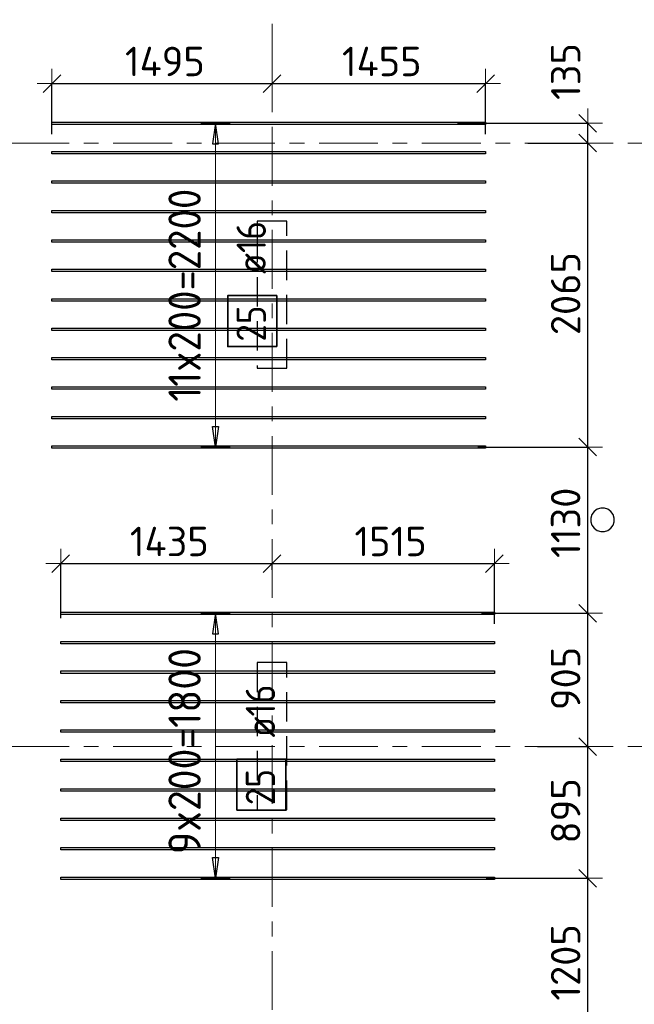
# Model space of a CAD drawing. Header units: metres. Extents: x -38 to 97, y -15 to 21.
# Tile 28 of 82: x 35.23 to 39.41, y 1.55 to 8.24. Entities that reach past the tile are written whole.
import ezdxf

# ---------------------------------------------------------------- set-up
doc = ezdxf.new("R2010")
doc.units = ezdxf.units.M
doc.header["$PDMODE"] = 65
for name, pattern in [('______11', [0.5, 0.4, -0.05, 0, -0.05]), ('______2', [0.27, 0.2, -0.07]), ('______5', [1.1, 0.8, -0.1, 0.1, -0.1])]:
    doc.linetypes.add(name, pattern=pattern)
for name, color, linetype, lineweight in [('XR$2$Осевая линия (1)', 7, '______5', 13), ('XR$3$Перекрытие (1)', 7, 'Continuous', 35), ('XR$3$Размерная линия (1)', 7, 'Continuous', 13)]:
    doc.layers.add(name, color=color, linetype=linetype, lineweight=lineweight)
doc.layers.add('XR$3$Арм.стержн.Доп. Арм верхн.зоны Х', color=7, linetype='Continuous', lineweight=35, true_color=0x8c8cff)
doc.layers.add('XR$5$Стена_ бетон несущ.', color=7, linetype='Continuous', lineweight=70, true_color=0xb4b496)
doc.styles.add('ISOCPEUR', font='txt')
doc.dimstyles.new('DIMSTYLE_3', dxfattribs={"dimtxt": 0.2, "dimasz": 0.2, "dimexe": 0, "dimexo": 0, "dimgap": 0.1, "dimtad": 2, "dimdec": 0, "dimlfac": 1000, "dimrnd": 5, "dimzin": 12, "dimdsep": 46, "dimtxsty": 'ISOCPEUR', "dimblk1": 'ALL_ML_STRICH', "dimblk2": 'ALL_ML_STRICH', "dimsah": 1, "dimcen": 0, "dimclrd": 7, "dimclre": 256, "dimclrt": 7, "dimadec": 0, "dimazin": 0, "dimtfac": 1, "dimtdec": 0, "dimtix": 1, "dimtmove": 2, "dimatfit": 3, "dimfxl": 0, "dimtzin": 0, "dimlwd": 0, "dimlwe": -3, "dimarcsym": 0})
doc.dimstyles.new('DIMSTYLE_6', dxfattribs={"dimtxt": 0.2, "dimasz": 0.2, "dimexe": 0, "dimexo": 0, "dimgap": 0.1, "dimtad": 2, "dimdec": 0, "dimlfac": 1000, "dimrnd": 5, "dimzin": 12, "dimdsep": 46, "dimtxsty": 'ISOCPEUR', "dimblk1": 'ALL_ML_STRICH', "dimblk2": 'ALL_ML_STRICH', "dimsah": 1, "dimcen": 0, "dimclrd": 7, "dimclre": 256, "dimclrt": 7, "dimadec": 0, "dimazin": 0, "dimtfac": 1, "dimtdec": 0, "dimtix": 1, "dimtmove": 2, "dimatfit": 3, "dimfxl": 0, "dimtvp": 1.2, "dimtzin": 0, "dimlwd": 0, "dimlwe": -3, "dimarcsym": 0})

# ---------------------------------------------------------------- blocks, each defined once
blk = doc.blocks.new('ALL_ML_STRICH')
at = {"color": 0, "linetype": 'ByBlock', "lineweight": -2}
for p, q in [((0, -0.5), (0, 0.5)), ((-1, 0), (0.5, 0)), ((-0.3, -0.3), (0.3, 0.3))]:
    blk.add_line(p, q, dxfattribs=at)
blk = doc.blocks.new('*D192')
at = {"layer": 'DEFPOINTS', "color": 7, "linetype": 'Continuous', "lineweight": 13, "transparency": 33554687}
for p in [(38.3869, 2.4052), (38.3464, 1.2002), (39.0968, 1.2002)]:
    blk.add_point(p, dxfattribs=at)
at = {"layer": 'XR$3$Размерная линия (1)', "color": 9, "linetype": 'Continuous', "lineweight": -2, "true_color": 0xc7c7c7, "transparency": 33554687}
for p, q in [((38.4069, 2.4052), (39.0968, 2.4052)), ((38.3664, 1.2002), (39.0968, 1.2002))]:
    blk.add_line(p, q, dxfattribs=at)
at = {"layer": 'XR$3$Размерная линия (1)', "color": 7, "linetype": 'Continuous', "lineweight": -2, "transparency": 33554687}
blk.add_line((39.0968, 1.2002), (39.0968, 2.4052), dxfattribs=at)
at = {"layer": 'XR$3$Размерная линия (1)', "color": 7, "linetype": 'Continuous', "lineweight": 13, "transparency": 33554687, "xscale": 0.2, "yscale": 0.2, "zscale": 0.2}
for p, rotation in [((39.0968, 2.4052), 90), ((39.0968, 1.2002), 270)]:
    blk.add_blockref('ALL_ML_STRICH', p, dxfattribs=dict(at, rotation=rotation))
at = {"layer": 'XR$3$Размерная линия (1)', "color": 7, "linetype": 'Continuous', "lineweight": 13, "transparency": 33554687, "insert": (38.9468, 1.8327), "char_height": 0.2, "width": 0.8, "attachment_point": 5, "rotation": 90, "style": 'ISOCPEUR'}
blk.add_mtext('\\A1;{1205}', dxfattribs=at)
blk = doc.blocks.new('*D193')
at = {"layer": 'DEFPOINTS', "color": 7, "linetype": 'Continuous', "lineweight": 13, "transparency": 33554687}
for p in [(38.7356, 3.3), (38.3869, 2.4052), (39.0968, 2.4052)]:
    blk.add_point(p, dxfattribs=at)
at = {"layer": 'XR$3$Размерная линия (1)', "color": 9, "linetype": 'Continuous', "lineweight": -2, "true_color": 0xc7c7c7, "transparency": 33554687}
for p, q in [((38.7556, 3.3), (39.0968, 3.3)), ((38.4069, 2.4052), (39.0968, 2.4052))]:
    blk.add_line(p, q, dxfattribs=at)
at = {"layer": 'XR$3$Размерная линия (1)', "color": 7, "linetype": 'Continuous', "lineweight": -2, "transparency": 33554687}
blk.add_line((39.0968, 2.4052), (39.0968, 3.3), dxfattribs=at)
at = {"layer": 'XR$3$Размерная линия (1)', "color": 7, "linetype": 'Continuous', "lineweight": 13, "transparency": 33554687, "xscale": 0.2, "yscale": 0.2, "zscale": 0.2}
for p, rotation in [((39.0968, 3.3), 90), ((39.0968, 2.4052), 270)]:
    blk.add_blockref('ALL_ML_STRICH', p, dxfattribs=dict(at, rotation=rotation))
at = {"layer": 'XR$3$Размерная линия (1)', "color": 7, "linetype": 'Continuous', "lineweight": 13, "transparency": 33554687, "insert": (38.9468, 2.8626), "char_height": 0.2, "width": 0.6, "attachment_point": 5, "rotation": 90, "style": 'ISOCPEUR'}
blk.add_mtext('\\A1;{895}', dxfattribs=at)
blk = doc.blocks.new('*D194')
at = {"layer": 'DEFPOINTS', "color": 7, "linetype": 'Continuous', "lineweight": 13, "transparency": 33554687}
for p in [(38.3545, 4.2052), (38.7356, 3.3), (39.0968, 3.3)]:
    blk.add_point(p, dxfattribs=at)
at = {"layer": 'XR$3$Размерная линия (1)', "color": 9, "linetype": 'Continuous', "lineweight": -2, "true_color": 0xc7c7c7, "transparency": 33554687}
for p, q in [((38.3745, 4.2052), (39.0968, 4.2052)), ((38.7556, 3.3), (39.0968, 3.3))]:
    blk.add_line(p, q, dxfattribs=at)
at = {"layer": 'XR$3$Размерная линия (1)', "color": 7, "linetype": 'Continuous', "lineweight": -2, "transparency": 33554687}
blk.add_line((39.0968, 3.3), (39.0968, 4.2052), dxfattribs=at)
at = {"layer": 'XR$3$Размерная линия (1)', "color": 7, "linetype": 'Continuous', "lineweight": 13, "transparency": 33554687, "xscale": 0.2, "yscale": 0.2, "zscale": 0.2}
for p, rotation in [((39.0968, 4.2052), 90), ((39.0968, 3.3), 270)]:
    blk.add_blockref('ALL_ML_STRICH', p, dxfattribs=dict(at, rotation=rotation))
at = {"layer": 'XR$3$Размерная линия (1)', "color": 7, "linetype": 'Continuous', "lineweight": 13, "transparency": 33554687, "insert": (38.9468, 3.7626), "char_height": 0.2, "width": 0.6, "attachment_point": 5, "rotation": 90, "style": 'ISOCPEUR'}
blk.add_mtext('\\A1;{905}', dxfattribs=at)
blk = doc.blocks.new('*D195')
at = {"layer": 'DEFPOINTS', "color": 7, "linetype": 'Continuous', "lineweight": 13, "transparency": 33554687}
for p in [(38.3301, 5.3352), (38.3545, 4.2052), (39.0968, 4.2052)]:
    blk.add_point(p, dxfattribs=at)
at = {"layer": 'XR$3$Размерная линия (1)', "color": 9, "linetype": 'Continuous', "lineweight": -2, "true_color": 0xc7c7c7, "transparency": 33554687}
for p, q in [((38.3501, 5.3352), (39.0968, 5.3352)), ((38.3745, 4.2052), (39.0968, 4.2052))]:
    blk.add_line(p, q, dxfattribs=at)
at = {"layer": 'XR$3$Размерная линия (1)', "color": 7, "linetype": 'Continuous', "lineweight": -2, "transparency": 33554687}
blk.add_line((39.0968, 4.2052), (39.0968, 5.3352), dxfattribs=at)
at = {"layer": 'XR$3$Размерная линия (1)', "color": 7, "linetype": 'Continuous', "lineweight": 13, "transparency": 33554687, "xscale": 0.2, "yscale": 0.2, "zscale": 0.2}
for p, rotation in [((39.0968, 5.3352), 90), ((39.0968, 4.2052), 270)]:
    blk.add_blockref('ALL_ML_STRICH', p, dxfattribs=dict(at, rotation=rotation))
at = {"layer": 'XR$3$Размерная линия (1)', "color": 7, "linetype": 'Continuous', "lineweight": 13, "transparency": 33554687, "insert": (38.9468, 4.8202), "char_height": 0.2, "width": 0.8, "attachment_point": 5, "rotation": 90, "style": 'ISOCPEUR'}
blk.add_mtext('\\A1;{1130}', dxfattribs=at)
blk = doc.blocks.new('*D196')
at = {"layer": 'DEFPOINTS', "color": 7, "linetype": 'Continuous', "lineweight": 13, "transparency": 33554687}
for p in [(38.6708, 7.4), (38.3301, 5.3352), (39.0968, 5.3352)]:
    blk.add_point(p, dxfattribs=at)
at = {"layer": 'XR$3$Размерная линия (1)', "color": 9, "linetype": 'Continuous', "lineweight": -2, "true_color": 0xc7c7c7, "transparency": 33554687}
for p, q in [((38.6908, 7.4), (39.0968, 7.4)), ((38.3501, 5.3352), (39.0968, 5.3352))]:
    blk.add_line(p, q, dxfattribs=at)
at = {"layer": 'XR$3$Размерная линия (1)', "color": 7, "linetype": 'Continuous', "lineweight": -2, "transparency": 33554687}
blk.add_line((39.0968, 5.3352), (39.0968, 7.4), dxfattribs=at)
at = {"layer": 'XR$3$Размерная линия (1)', "color": 7, "linetype": 'Continuous', "lineweight": 13, "transparency": 33554687, "xscale": 0.2, "yscale": 0.2, "zscale": 0.2}
for p, rotation in [((39.0968, 7.4), 90), ((39.0968, 5.3352), 270)]:
    blk.add_blockref('ALL_ML_STRICH', p, dxfattribs=dict(at, rotation=rotation))
at = {"layer": 'XR$3$Размерная линия (1)', "color": 7, "linetype": 'Continuous', "lineweight": 13, "transparency": 33554687, "insert": (38.9468, 6.3776), "char_height": 0.2, "width": 0.8, "attachment_point": 5, "rotation": 90, "style": 'ISOCPEUR'}
blk.add_mtext('\\A1;{2065}', dxfattribs=at)
blk = doc.blocks.new('*D197')
at = {"layer": 'DEFPOINTS', "color": 7, "linetype": 'Continuous', "lineweight": 13, "transparency": 33554687}
for p in [(38.1923, 7.5352), (38.6708, 7.4), (39.0968, 7.4)]:
    blk.add_point(p, dxfattribs=at)
at = {"layer": 'XR$3$Размерная линия (1)', "color": 9, "linetype": 'Continuous', "lineweight": -2, "true_color": 0xc7c7c7, "transparency": 33554687}
for p, q in [((38.2123, 7.5352), (39.0968, 7.5352)), ((38.6908, 7.4), (39.0968, 7.4))]:
    blk.add_line(p, q, dxfattribs=at)
at = {"layer": 'XR$3$Размерная линия (1)', "color": 7, "linetype": 'Continuous', "lineweight": -2, "transparency": 33554687}
blk.add_line((39.0968, 7.4), (39.0968, 7.5352), dxfattribs=at)
at = {"layer": 'XR$3$Размерная линия (1)', "color": 7, "linetype": 'Continuous', "lineweight": 13, "transparency": 33554687, "xscale": 0.2, "yscale": 0.2, "zscale": 0.2}
for p, rotation in [((39.0968, 7.5352), 90), ((39.0968, 7.4), 270)]:
    blk.add_blockref('ALL_ML_STRICH', p, dxfattribs=dict(at, rotation=rotation))
at = {"layer": 'XR$3$Размерная линия (1)', "color": 7, "linetype": 'Continuous', "lineweight": 13, "transparency": 33554687, "insert": (38.9474, 7.8868), "char_height": 0.2, "width": 0.6, "attachment_point": 5, "rotation": 90, "style": 'ISOCPEUR'}
blk.add_mtext('\\A1;{135}', dxfattribs=at)
blk = doc.blocks.new('*D263')
at = {"layer": 'DEFPOINTS', "color": 7, "linetype": 'Continuous', "lineweight": 13, "transparency": 33554687}
for p in [(35.5129, 4.5434), (36.95, 4.4807), (35.5129, 4.1512)]:
    blk.add_point(p, dxfattribs=at)
at = {"layer": 'XR$3$Размерная линия (1)', "color": 9, "linetype": 'Continuous', "lineweight": -2, "true_color": 0xc7c7c7, "transparency": 33554687}
for p, q in [((35.5129, 4.1712), (35.5129, 4.5434)), ((36.95, 4.5007), (36.95, 4.5434))]:
    blk.add_line(p, q, dxfattribs=at)
at = {"layer": 'XR$3$Размерная линия (1)', "color": 7, "linetype": 'Continuous', "lineweight": -2, "transparency": 33554687}
blk.add_line((35.5129, 4.5434), (36.95, 4.5434), dxfattribs=at)
at = {"layer": 'XR$3$Размерная линия (1)', "color": 7, "linetype": 'Continuous', "lineweight": 13, "transparency": 33554687, "xscale": 0.2, "yscale": 0.2, "zscale": 0.2, "rotation": 180}
blk.add_blockref('ALL_ML_STRICH', (35.5129, 4.5434), dxfattribs=at)
at = {"layer": 'XR$3$Размерная линия (1)', "color": 7, "linetype": 'Continuous', "lineweight": 13, "transparency": 33554687, "xscale": 0.2, "yscale": 0.2, "zscale": 0.2}
blk.add_blockref('ALL_ML_STRICH', (36.95, 4.5434), dxfattribs=at)
at = {"layer": 'XR$3$Размерная линия (1)', "color": 7, "linetype": 'Continuous', "lineweight": 13, "transparency": 33554687, "insert": (36.2514, 4.6934), "char_height": 0.2, "width": 0.8, "attachment_point": 5, "style": 'ISOCPEUR'}
blk.add_mtext('\\A1;{1435}', dxfattribs=at)
blk = doc.blocks.new('*D264')
at = {"layer": 'DEFPOINTS', "color": 7, "linetype": 'Continuous', "lineweight": 13, "transparency": 33554687}
for p in [(36.95, 4.5434), (36.95, 4.4807), (38.4629, 4.1132)]:
    blk.add_point(p, dxfattribs=at)
at = {"layer": 'XR$3$Размерная линия (1)', "color": 9, "linetype": 'Continuous', "lineweight": -2, "true_color": 0xc7c7c7, "transparency": 33554687}
for p, q in [((36.95, 4.5007), (36.95, 4.5434)), ((38.4629, 4.1332), (38.4629, 4.5434))]:
    blk.add_line(p, q, dxfattribs=at)
at = {"layer": 'XR$3$Размерная линия (1)', "color": 7, "linetype": 'Continuous', "lineweight": -2, "transparency": 33554687}
blk.add_line((36.95, 4.5434), (38.4629, 4.5434), dxfattribs=at)
at = {"layer": 'XR$3$Размерная линия (1)', "color": 7, "linetype": 'Continuous', "lineweight": 13, "transparency": 33554687, "xscale": 0.2, "yscale": 0.2, "zscale": 0.2, "rotation": 180}
blk.add_blockref('ALL_ML_STRICH', (36.95, 4.5434), dxfattribs=at)
at = {"layer": 'XR$3$Размерная линия (1)', "color": 7, "linetype": 'Continuous', "lineweight": 13, "transparency": 33554687, "xscale": 0.2, "yscale": 0.2, "zscale": 0.2}
blk.add_blockref('ALL_ML_STRICH', (38.4629, 4.5434), dxfattribs=at)
at = {"layer": 'XR$3$Размерная линия (1)', "color": 7, "linetype": 'Continuous', "lineweight": 13, "transparency": 33554687, "insert": (37.7564, 4.6934), "char_height": 0.2, "width": 0.8, "attachment_point": 5, "style": 'ISOCPEUR'}
blk.add_mtext('\\A1;{1515}', dxfattribs=at)
blk = doc.blocks.new('*D265')
at = {"layer": 'DEFPOINTS', "color": 7, "linetype": 'Continuous', "lineweight": 13, "transparency": 33554687}
for p in [(35.4529, 7.8052), (36.95, 7.8052), (35.4529, 7.4402)]:
    blk.add_point(p, dxfattribs=at)
at = {"layer": 'XR$3$Размерная линия (1)', "color": 9, "linetype": 'Continuous', "lineweight": -2, "true_color": 0xc7c7c7, "transparency": 33554687}
for p, q in [((35.4529, 7.4602), (35.4529, 7.8052)), ((36.95, 7.8052), (36.95, 7.8052))]:
    blk.add_line(p, q, dxfattribs=at)
at = {"layer": 'XR$3$Размерная линия (1)', "color": 7, "linetype": 'Continuous', "lineweight": -2, "transparency": 33554687}
blk.add_line((35.4529, 7.8052), (36.95, 7.8052), dxfattribs=at)
at = {"layer": 'XR$3$Размерная линия (1)', "color": 7, "linetype": 'Continuous', "lineweight": 13, "transparency": 33554687, "xscale": 0.2, "yscale": 0.2, "zscale": 0.2, "rotation": 180}
blk.add_blockref('ALL_ML_STRICH', (35.4529, 7.8052), dxfattribs=at)
at = {"layer": 'XR$3$Размерная линия (1)', "color": 7, "linetype": 'Continuous', "lineweight": 13, "transparency": 33554687, "xscale": 0.2, "yscale": 0.2, "zscale": 0.2}
blk.add_blockref('ALL_ML_STRICH', (36.95, 7.8052), dxfattribs=at)
at = {"layer": 'XR$3$Размерная линия (1)', "color": 7, "linetype": 'Continuous', "lineweight": 13, "transparency": 33554687, "insert": (36.2214, 7.9552), "char_height": 0.2, "width": 0.8, "attachment_point": 5, "style": 'ISOCPEUR'}
blk.add_mtext('\\A1;{1495}', dxfattribs=at)
blk = doc.blocks.new('*D266')
at = {"layer": 'DEFPOINTS', "color": 7, "linetype": 'Continuous', "lineweight": 13, "transparency": 33554687}
for p in [(36.95, 7.8052), (36.95, 7.8052), (38.4029, 7.4402)]:
    blk.add_point(p, dxfattribs=at)
at = {"layer": 'XR$3$Размерная линия (1)', "color": 9, "linetype": 'Continuous', "lineweight": -2, "true_color": 0xc7c7c7, "transparency": 33554687}
for p, q in [((36.95, 7.8052), (36.95, 7.8052)), ((38.4029, 7.4602), (38.4029, 7.8052))]:
    blk.add_line(p, q, dxfattribs=at)
at = {"layer": 'XR$3$Размерная линия (1)', "color": 7, "linetype": 'Continuous', "lineweight": -2, "transparency": 33554687}
blk.add_line((36.95, 7.8052), (38.4029, 7.8052), dxfattribs=at)
at = {"layer": 'XR$3$Размерная линия (1)', "color": 7, "linetype": 'Continuous', "lineweight": 13, "transparency": 33554687, "xscale": 0.2, "yscale": 0.2, "zscale": 0.2, "rotation": 180}
blk.add_blockref('ALL_ML_STRICH', (36.95, 7.8052), dxfattribs=at)
at = {"layer": 'XR$3$Размерная линия (1)', "color": 7, "linetype": 'Continuous', "lineweight": 13, "transparency": 33554687, "xscale": 0.2, "yscale": 0.2, "zscale": 0.2}
blk.add_blockref('ALL_ML_STRICH', (38.4029, 7.8052), dxfattribs=at)
at = {"layer": 'XR$3$Размерная линия (1)', "color": 7, "linetype": 'Continuous', "lineweight": 13, "transparency": 33554687, "insert": (37.6964, 7.9552), "char_height": 0.2, "width": 0.8, "attachment_point": 5, "style": 'ISOCPEUR'}
blk.add_mtext('\\A1;{1455}', dxfattribs=at)

msp = doc.modelspace()

# ---------------------------------------------------------------- linework, layer by layer
at = {"layer": 'XR$2$Осевая линия (1)', "color": 253, "linetype": '______11', "lineweight": 13, "true_color": 0xa0a0a0, "transparency": 33554687}
for p, q in [((36.95, -3.39), (36.95, 8.76)), ((-2.63, 7.4), (62.6, 7.4)), ((-2.63, 3.3), (62.6, 3.3))]:
    msp.add_line(p, q, dxfattribs=at)
at = {"layer": 'XR$3$Арм.стержн.Доп. Арм верхн.зоны Х', "color": 253, "linetype": 'Continuous', "lineweight": -3, "true_color": 0xa0a0a0, "transparency": 33554687}
for p, q in [((36.5654, 7.5352), (36.4654, 7.5352)), ((36.5654, 7.5352), (36.6654, 7.5352)), ((36.5654, 5.3352), (36.4654, 5.3352)), ((36.5654, 5.3352), (36.6654, 5.3352)), ((36.5654, 4.2052), (36.4654, 4.2052)), ((36.5654, 4.2052), (36.6654, 4.2052)), ((36.5654, 2.4052), (36.4654, 2.4052)), ((36.5654, 2.4052), (36.6654, 2.4052))]:
    msp.add_line(p, q, dxfattribs=at)
at = {"layer": 'XR$3$Арм.стержн.Доп. Арм верхн.зоны Х', "color": 7, "linetype": 'Continuous', "lineweight": 25, "transparency": 33554687}
for p, q in [((36.5654, 7.5352), (36.5454, 7.3952)), ((36.5854, 7.3952), (36.5654, 7.5352)), ((36.5454, 7.3952), (36.5854, 7.3952)), ((36.5654, 5.3352), (36.5454, 5.4752)), ((36.5454, 5.4752), (36.5854, 5.4752)), ((36.5854, 5.4752), (36.5654, 5.3352)), ((36.5654, 4.2052), (36.5454, 4.0652)), ((36.5854, 4.0652), (36.5654, 4.2052)), ((36.5454, 4.0652), (36.5854, 4.0652)), ((36.5654, 2.4052), (36.5454, 2.5452)), ((36.5454, 2.5452), (36.5854, 2.5452)), ((36.5854, 2.5452), (36.5654, 2.4052))]:
    msp.add_line(p, q, dxfattribs=at)
at = {"layer": 'XR$3$Арм.стержн.Доп. Арм верхн.зоны Х', "color": 7, "linetype": 'Continuous', "lineweight": 13, "transparency": 33554687}
for p, q in [((36.5654, 7.5352), (36.5654, 7.5352)), ((36.5654, 5.3352), (36.5654, 7.5352)), ((36.5654, 5.3352), (36.5654, 5.3352)), ((36.5654, 4.2052), (36.5654, 4.2052)), ((36.5654, 2.4052), (36.5654, 4.2052)), ((36.5654, 2.4052), (36.5654, 2.4052))]:
    msp.add_line(p, q, dxfattribs=at)
at = {"layer": 'XR$3$Арм.стержн.Доп. Арм верхн.зоны Х', "color": 7, "linetype": 'Continuous', "lineweight": 25, "transparency": 33554687}
for points in [[(38.4029, 7.5272), (35.4529, 7.5272), (35.4529, 7.5432), (38.4029, 7.5432), (38.4029, 7.5272)], [(38.4029, 7.3272), (35.4529, 7.3272), (35.4529, 7.3432), (38.4029, 7.3432), (38.4029, 7.3272)], [(38.4029, 7.1272), (35.4529, 7.1272), (35.4529, 7.1432), (38.4029, 7.1432), (38.4029, 7.1272)], [(38.4029, 6.9272), (35.4529, 6.9272), (35.4529, 6.9432), (38.4029, 6.9432), (38.4029, 6.9272)], [(38.4029, 6.7272), (35.4529, 6.7272), (35.4529, 6.7432), (38.4029, 6.7432), (38.4029, 6.7272)], [(38.4029, 6.5272), (35.4529, 6.5272), (35.4529, 6.5432), (38.4029, 6.5432), (38.4029, 6.5272)], [(38.4029, 6.3272), (35.4529, 6.3272), (35.4529, 6.3432), (38.4029, 6.3432), (38.4029, 6.3272)], [(38.4029, 6.1272), (35.4529, 6.1272), (35.4529, 6.1432), (38.4029, 6.1432), (38.4029, 6.1272)], [(38.4029, 5.9272), (35.4529, 5.9272), (35.4529, 5.9432), (38.4029, 5.9432), (38.4029, 5.9272)], [(38.4029, 5.7272), (35.4529, 5.7272), (35.4529, 5.7432), (38.4029, 5.7432), (38.4029, 5.7272)], [(38.4029, 5.5272), (35.4529, 5.5272), (35.4529, 5.5432), (38.4029, 5.5432), (38.4029, 5.5272)], [(38.4029, 5.3272), (35.4529, 5.3272), (35.4529, 5.3432), (38.4029, 5.3432), (38.4029, 5.3272)], [(38.4629, 4.1972), (35.5129, 4.1972), (35.5129, 4.2132), (38.4629, 4.2132), (38.4629, 4.1972)], [(38.4629, 3.9972), (35.5129, 3.9972), (35.5129, 4.0132), (38.4629, 4.0132), (38.4629, 3.9972)], [(38.4629, 3.7972), (35.5129, 3.7972), (35.5129, 3.8132), (38.4629, 3.8132), (38.4629, 3.7972)], [(38.4629, 3.5972), (35.5129, 3.5972), (35.5129, 3.6132), (38.4629, 3.6132), (38.4629, 3.5972)], [(38.4629, 3.3972), (35.5129, 3.3972), (35.5129, 3.4132), (38.4629, 3.4132), (38.4629, 3.3972)], [(38.4629, 3.1972), (35.5129, 3.1972), (35.5129, 3.2132), (38.4629, 3.2132), (38.4629, 3.1972)], [(38.4629, 2.9972), (35.5129, 2.9972), (35.5129, 3.0132), (38.4629, 3.0132), (38.4629, 2.9972)], [(38.4629, 2.7972), (35.5129, 2.7972), (35.5129, 2.8132), (38.4629, 2.8132), (38.4629, 2.7972)], [(38.4629, 2.5972), (35.5129, 2.5972), (35.5129, 2.6132), (38.4629, 2.6132), (38.4629, 2.5972)], [(38.4629, 2.3972), (35.5129, 2.3972), (35.5129, 2.4132), (38.4629, 2.4132), (38.4629, 2.3972)]]:
    msp.add_lwpolyline(points, dxfattribs=at)
at = {"layer": 'XR$3$Арм.стержн.Доп. Арм верхн.зоны Х', "color": 7, "linetype": 'Continuous', "lineweight": 35, "transparency": 33554687}
for points in [[(36.9821, 6.0179), (36.9821, 6.3646), (36.6487, 6.3646), (36.6487, 6.0179), (36.9821, 6.0179)], [(37.0447, 2.8682), (37.0447, 3.2149), (36.7114, 3.2149), (36.7114, 2.8682), (37.0447, 2.8682)]]:
    msp.add_lwpolyline(points, dxfattribs=at)
at = {"layer": 'XR$3$Перекрытие (1)', "color": 7, "linetype": 'Continuous', "lineweight": 25, "transparency": 33554687}
for p, q in [((39.141, 4.897), (39.1262, 4.8766)), ((39.1614, 4.9118), (39.141, 4.897)), ((39.1854, 4.9196), (39.1614, 4.9118)), ((39.2106, 4.9196), (39.1854, 4.9196)), ((39.2346, 4.9118), (39.2106, 4.9196)), ((39.2551, 4.897), (39.2346, 4.9118)), ((39.2699, 4.8766), (39.2551, 4.897)), ((39.1262, 4.8766), (39.1184, 4.8526)), ((39.1184, 4.8526), (39.1184, 4.8273)), ((39.1184, 4.8273), (39.1262, 4.8033)), ((39.2777, 4.8526), (39.2699, 4.8766)), ((39.2699, 4.8033), (39.2777, 4.8273)), ((39.2777, 4.8273), (39.2777, 4.8526)), ((39.1262, 4.8033), (39.141, 4.7829)), ((39.141, 4.7829), (39.1614, 4.7681)), ((39.1614, 4.7681), (39.1854, 4.7603)), ((39.1854, 4.7603), (39.2106, 4.7603)), ((39.2106, 4.7603), (39.2346, 4.7681)), ((39.2346, 4.7681), (39.2551, 4.7829)), ((39.2551, 4.7829), (39.2699, 4.8033))]:
    msp.add_line(p, q, dxfattribs=at)
at = {"layer": 'XR$5$Стена_ бетон несущ.', "color": 253, "linetype": '______2', "lineweight": -3, "true_color": 0xa0a0a0, "transparency": 33554687}
for p, q in [((37.05, 6.87), (36.85, 6.87)), ((36.85, 6.87), (36.85, 6.79)), ((37.05, 5.87), (37.05, 6.87)), ((36.85, 6.79), (36.85, 5.87)), ((36.85, 5.87), (37.05, 5.87)), ((37.05, 3.87), (36.85, 3.87)), ((36.85, 3.87), (36.85, 2.87)), ((37.05, 2.87), (37.05, 3.87)), ((36.85, 2.87), (37.05, 2.87))]:
    msp.add_line(p, q, dxfattribs=at)

# ---------------------------------------------------------------- texts
at = {"layer": 'XR$3$Арм.стержн.Доп. Арм верхн.зоны Х', "color": 7, "linetype": 'Continuous', "lineweight": 13, "transparency": 33554687, "char_height": 0.22, "attachment_point": 7, "rotation": 90, "style": 'ISOCPEUR'}
for s, insert, width in [('\\W0.92;11x200=2200', (36.4654, 5.6432), 1.706474), ('\\W0.94;9x200=1800', (36.4654, 2.5682), 1.59871)]:
    msp.add_mtext(s, dxfattribs=dict(at, insert=insert, width=width))
at = {"layer": 'XR$3$Арм.стержн.Доп. Арм верхн.зоны Х', "color": 7, "linetype": 'Continuous', "lineweight": 25, "transparency": 33554687, "char_height": 0.2, "attachment_point": 7, "rotation": 90, "style": 'ISOCPEUR'}
for s, insert, width in [('\\W0.89; ø16 ', (36.9087, 6.3979), 0.749105), ('\\W0.87;25', (36.9087, 6.0512), 0.367208), ('\\W0.89; ø16 ', (36.9714, 3.2482), 0.749105), ('\\W0.87;25', (36.9714, 2.9015), 0.367208)]:
    msp.add_mtext(s, dxfattribs=dict(at, insert=insert, width=width))

# ---------------------------------------------------------------- dimensions: what is measured, and where the dimension line sits
at = {"layer": 'XR$3$Размерная линия (1)', "color": 7, "linetype": 'Continuous', "lineweight": 13, "transparency": 33554687}
for base, p1, p2, dimstyle, picture, middle in [((39.0968, 7.5352), (38.6908, 7.4), (38.2123, 7.5352), 'DIMSTYLE_6', '*D197', (38.9474, 7.8868)), ((39.0968, 7.4), (38.3501, 5.3352), (38.6908, 7.4), 'DIMSTYLE_3', '*D196', (38.9468, 6.3776)), ((39.0968, 5.3352), (38.3745, 4.2052), (38.3501, 5.3352), 'DIMSTYLE_3', '*D195', (38.9468, 4.8202)), ((39.0968, 4.2052), (38.7556, 3.3), (38.3745, 4.2052), 'DIMSTYLE_3', '*D194', (38.9468, 3.7626)), ((39.0968, 3.3), (38.4069, 2.4052), (38.7556, 3.3), 'DIMSTYLE_3', '*D193', (38.9468, 2.8626)), ((39.0968, 2.4052), (38.3664, 1.2002), (38.4069, 2.4052), 'DIMSTYLE_3', '*D192', (38.9468, 1.8327))]:
    dim = msp.add_linear_dim(base=base, p1=p1, p2=p2, angle=90, dimstyle=dimstyle, override={"dimpost": '<>', "dimclrd": 7, "dimclre": 9, "dimclrt": 7, "dimlwd": 0, "dimlwe": 65533}, dxfattribs=at)
    dim.commit()
    dim.dimension.update_dxf_attribs({"geometry": picture, "text_midpoint": middle, "dimtype": 160})
for base, p1, p2, picture, middle in [((36.95, 7.8052), (35.4529, 7.4602), (36.95, 7.8052), '*D265', (36.2214, 7.9552)), ((38.4029, 7.8052), (36.95, 7.8052), (38.4029, 7.4602), '*D266', (37.6964, 7.9552)), ((36.95, 4.5434), (35.5129, 4.1712), (36.95, 4.5007), '*D263', (36.2514, 4.6934)), ((38.4629, 4.5434), (36.95, 4.5007), (38.4629, 4.1332), '*D264', (37.7564, 4.6934))]:
    dim = msp.add_linear_dim(base=base, p1=p1, p2=p2, dimstyle='DIMSTYLE_3', override={"dimpost": '<>', "dimclrd": 7, "dimclre": 9, "dimclrt": 7, "dimlwd": 0, "dimlwe": 65533}, dxfattribs=at)
    dim.commit()
    dim.dimension.update_dxf_attribs({"geometry": picture, "text_midpoint": middle, "dimtype": 160})

doc.saveas('drawing.dxf')
